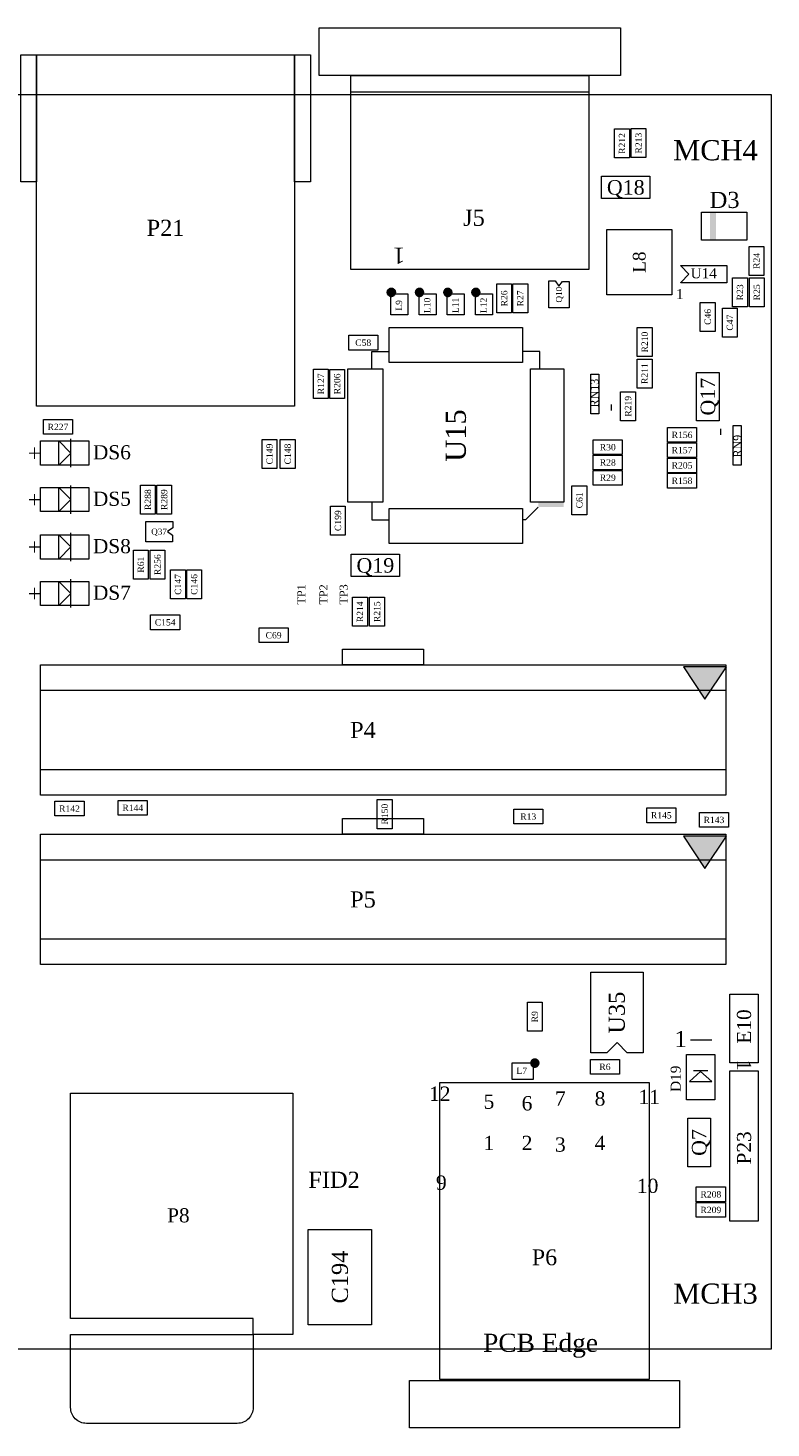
# Model space of a CAD drawing. Header units: inches. Extents: x 1401 to 1503, y 896 to 984.
# Tile 2 of 2: x 1456 to 1503, y 896 to 984. Entities that reach past the tile are written whole.
import ezdxf
from ezdxf.enums import TextEntityAlignment as Align

# ---------------------------------------------------------------- set-up
doc = ezdxf.new("R2010")
doc.units = ezdxf.units.IN
doc.header["$MEASUREMENT"] = 0
for name, color, linetype, lineweight, true_color in [('ASSEMBLY_OUTLINES_TOP', 104, 'Continuous', 0, 0x00a529), ('ASSEMBLY_REF_DES_TOP', 104, 'Continuous', 0, 0x00a529), ('BOARD_OUTLINE', 1, 'Continuous', 0, 0xff0000)]:
    doc.layers.add(name, color=color, linetype=linetype, lineweight=lineweight, true_color=true_color)
doc.styles.add('_TCW_TXTSTY_1', font='times.ttf')

msp = doc.modelspace()

# ---------------------------------------------------------------- hatches: boundary and pattern name
at = {"layer": 'ASSEMBLY_OUTLINES_TOP', "linetype": 'Continuous', "ltscale": 25.4}
for points in [[(1478.9, 967.198), (1478.9, 967.211), (1478.899, 967.224), (1478.897, 967.237), (1478.895, 967.25), (1478.892, 967.263), (1478.888, 967.276), (1478.884, 967.288), (1478.879, 967.3), (1478.873, 967.312), (1478.867, 967.324), (1478.86, 967.335), (1478.853, 967.346), (1478.845, 967.356), (1478.836, 967.367), (1478.827, 967.376), (1478.818, 967.385), (1478.808, 967.394), (1478.797, 967.402), (1478.786, 967.41), (1478.775, 967.417), (1478.764, 967.423), (1478.752, 967.429), (1478.74, 967.434), (1478.727, 967.438), (1478.715, 967.442), (1478.702, 967.446), (1478.689, 967.448), (1478.676, 967.45), (1478.663, 967.451), (1478.65, 967.452), (1478.637, 967.452), (1478.623, 967.451), (1478.61, 967.449), (1478.597, 967.447), (1478.584, 967.444), (1478.572, 967.44), (1478.559, 967.436), (1478.547, 967.431), (1478.535, 967.426), (1478.523, 967.42), (1478.512, 967.413), (1478.501, 967.406), (1478.49, 967.398), (1478.48, 967.39), (1478.47, 967.381), (1478.461, 967.371), (1478.452, 967.362), (1478.444, 967.351), (1478.436, 967.341), (1478.429, 967.329), (1478.423, 967.318), (1478.417, 967.306), (1478.411, 967.294), (1478.407, 967.282), (1478.403, 967.269), (1478.399, 967.257), (1478.397, 967.244), (1478.395, 967.231), (1478.393, 967.217), (1478.392, 967.204), (1478.392, 967.191), (1478.393, 967.178), (1478.395, 967.165), (1478.397, 967.152), (1478.399, 967.139), (1478.403, 967.126), (1478.407, 967.114), (1478.411, 967.101), (1478.417, 967.089), (1478.423, 967.077), (1478.429, 967.066), (1478.436, 967.055), (1478.444, 967.044), (1478.452, 967.034), (1478.461, 967.024), (1478.47, 967.015), (1478.48, 967.006), (1478.49, 966.997), (1478.501, 966.99), (1478.512, 966.982), (1478.523, 966.976), (1478.535, 966.97), (1478.547, 966.964), (1478.559, 966.959), (1478.572, 966.955), (1478.584, 966.951), (1478.597, 966.949), (1478.61, 966.946), (1478.623, 966.945), (1478.637, 966.944), (1478.65, 966.944), (1478.663, 966.944), (1478.676, 966.945), (1478.689, 966.947), (1478.702, 966.95), (1478.715, 966.953), (1478.727, 966.957), (1478.74, 966.962), (1478.752, 966.967), (1478.764, 966.972), (1478.775, 966.979), (1478.786, 966.986), (1478.797, 966.993), (1478.808, 967.002), (1478.818, 967.01), (1478.827, 967.019), (1478.836, 967.029), (1478.845, 967.039), (1478.853, 967.05), (1478.86, 967.06), (1478.867, 967.072), (1478.873, 967.083), (1478.879, 967.095), (1478.884, 967.107), (1478.888, 967.12), (1478.892, 967.133), (1478.895, 967.145), (1478.897, 967.158), (1478.899, 967.171), (1478.9, 967.185)], [(1480.678, 967.198), (1480.678, 967.211), (1480.677, 967.224), (1480.675, 967.237), (1480.673, 967.25), (1480.67, 967.263), (1480.666, 967.276), (1480.662, 967.288), (1480.657, 967.3), (1480.651, 967.312), (1480.645, 967.324), (1480.638, 967.335), (1480.631, 967.346), (1480.623, 967.356), (1480.614, 967.367), (1480.605, 967.376), (1480.596, 967.385), (1480.586, 967.394), (1480.575, 967.402), (1480.564, 967.41), (1480.553, 967.417), (1480.542, 967.423), (1480.53, 967.429), (1480.518, 967.434), (1480.505, 967.438), (1480.493, 967.442), (1480.48, 967.446), (1480.467, 967.448), (1480.454, 967.45), (1480.441, 967.451), (1480.428, 967.452), (1480.415, 967.452), (1480.401, 967.451), (1480.388, 967.449), (1480.375, 967.447), (1480.362, 967.444), (1480.35, 967.44), (1480.337, 967.436), (1480.325, 967.431), (1480.313, 967.426), (1480.301, 967.42), (1480.29, 967.413), (1480.279, 967.406), (1480.268, 967.398), (1480.258, 967.39), (1480.248, 967.381), (1480.239, 967.371), (1480.23, 967.362), (1480.222, 967.351), (1480.214, 967.341), (1480.207, 967.329), (1480.201, 967.318), (1480.195, 967.306), (1480.189, 967.294), (1480.185, 967.282), (1480.181, 967.269), (1480.177, 967.257), (1480.175, 967.244), (1480.173, 967.231), (1480.171, 967.217), (1480.17, 967.204), (1480.17, 967.191), (1480.171, 967.178), (1480.173, 967.165), (1480.175, 967.152), (1480.177, 967.139), (1480.181, 967.126), (1480.185, 967.114), (1480.189, 967.101), (1480.195, 967.089), (1480.201, 967.077), (1480.207, 967.066), (1480.214, 967.055), (1480.222, 967.044), (1480.23, 967.034), (1480.239, 967.024), (1480.248, 967.015), (1480.258, 967.006), (1480.268, 966.997), (1480.279, 966.99), (1480.29, 966.982), (1480.301, 966.976), (1480.313, 966.97), (1480.325, 966.964), (1480.337, 966.959), (1480.35, 966.955), (1480.362, 966.951), (1480.375, 966.949), (1480.388, 966.946), (1480.401, 966.945), (1480.415, 966.944), (1480.428, 966.944), (1480.441, 966.944), (1480.454, 966.945), (1480.467, 966.947), (1480.48, 966.95), (1480.493, 966.953), (1480.505, 966.957), (1480.518, 966.962), (1480.53, 966.967), (1480.542, 966.972), (1480.553, 966.979), (1480.564, 966.986), (1480.575, 966.993), (1480.586, 967.002), (1480.596, 967.01), (1480.605, 967.019), (1480.614, 967.029), (1480.623, 967.039), (1480.631, 967.05), (1480.638, 967.06), (1480.645, 967.072), (1480.651, 967.083), (1480.657, 967.095), (1480.662, 967.107), (1480.666, 967.12), (1480.67, 967.133), (1480.673, 967.145), (1480.675, 967.158), (1480.677, 967.171), (1480.678, 967.185)], [(1482.456, 967.198), (1482.456, 967.211), (1482.455, 967.224), (1482.453, 967.237), (1482.451, 967.25), (1482.448, 967.263), (1482.444, 967.276), (1482.44, 967.288), (1482.435, 967.3), (1482.429, 967.312), (1482.423, 967.324), (1482.416, 967.335), (1482.409, 967.346), (1482.401, 967.356), (1482.392, 967.367), (1482.383, 967.376), (1482.374, 967.385), (1482.364, 967.394), (1482.353, 967.402), (1482.342, 967.41), (1482.331, 967.417), (1482.32, 967.423), (1482.308, 967.429), (1482.296, 967.434), (1482.283, 967.438), (1482.271, 967.442), (1482.258, 967.446), (1482.245, 967.448), (1482.232, 967.45), (1482.219, 967.451), (1482.206, 967.452), (1482.193, 967.452), (1482.179, 967.451), (1482.166, 967.449), (1482.153, 967.447), (1482.14, 967.444), (1482.128, 967.44), (1482.115, 967.436), (1482.103, 967.431), (1482.091, 967.426), (1482.079, 967.42), (1482.068, 967.413), (1482.057, 967.406), (1482.046, 967.398), (1482.036, 967.39), (1482.026, 967.381), (1482.017, 967.371), (1482.008, 967.362), (1482, 967.351), (1481.992, 967.341), (1481.985, 967.329), (1481.979, 967.318), (1481.973, 967.306), (1481.967, 967.294), (1481.963, 967.282), (1481.959, 967.269), (1481.955, 967.257), (1481.953, 967.244), (1481.951, 967.231), (1481.949, 967.217), (1481.948, 967.204), (1481.948, 967.191), (1481.949, 967.178), (1481.951, 967.165), (1481.953, 967.152), (1481.955, 967.139), (1481.959, 967.126), (1481.963, 967.114), (1481.967, 967.101), (1481.973, 967.089), (1481.979, 967.077), (1481.985, 967.066), (1481.992, 967.055), (1482, 967.044), (1482.008, 967.034), (1482.017, 967.024), (1482.026, 967.015), (1482.036, 967.006), (1482.046, 966.997), (1482.057, 966.99), (1482.068, 966.982), (1482.079, 966.976), (1482.091, 966.97), (1482.103, 966.964), (1482.115, 966.959), (1482.128, 966.955), (1482.14, 966.951), (1482.153, 966.949), (1482.166, 966.946), (1482.179, 966.945), (1482.193, 966.944), (1482.206, 966.944), (1482.219, 966.944), (1482.232, 966.945), (1482.245, 966.947), (1482.258, 966.95), (1482.271, 966.953), (1482.283, 966.957), (1482.296, 966.962), (1482.308, 966.967), (1482.32, 966.972), (1482.331, 966.979), (1482.342, 966.986), (1482.353, 966.993), (1482.364, 967.002), (1482.374, 967.01), (1482.383, 967.019), (1482.392, 967.029), (1482.401, 967.039), (1482.409, 967.05), (1482.416, 967.06), (1482.423, 967.072), (1482.429, 967.083), (1482.435, 967.095), (1482.44, 967.107), (1482.444, 967.12), (1482.448, 967.133), (1482.451, 967.145), (1482.453, 967.158), (1482.455, 967.171), (1482.456, 967.185)], [(1484.234, 967.198), (1484.234, 967.211), (1484.233, 967.224), (1484.231, 967.237), (1484.229, 967.25), (1484.226, 967.263), (1484.222, 967.276), (1484.218, 967.288), (1484.213, 967.3), (1484.207, 967.312), (1484.201, 967.324), (1484.194, 967.335), (1484.187, 967.346), (1484.179, 967.356), (1484.17, 967.367), (1484.161, 967.376), (1484.152, 967.385), (1484.142, 967.394), (1484.131, 967.402), (1484.12, 967.41), (1484.109, 967.417), (1484.098, 967.423), (1484.086, 967.429), (1484.074, 967.434), (1484.061, 967.438), (1484.049, 967.442), (1484.036, 967.446), (1484.023, 967.448), (1484.01, 967.45), (1483.997, 967.451), (1483.984, 967.452), (1483.971, 967.452), (1483.957, 967.451), (1483.944, 967.449), (1483.931, 967.447), (1483.918, 967.444), (1483.906, 967.44), (1483.893, 967.436), (1483.881, 967.431), (1483.869, 967.426), (1483.857, 967.42), (1483.846, 967.413), (1483.835, 967.406), (1483.824, 967.398), (1483.814, 967.39), (1483.804, 967.381), (1483.795, 967.371), (1483.786, 967.362), (1483.778, 967.351), (1483.77, 967.341), (1483.763, 967.329), (1483.757, 967.318), (1483.751, 967.306), (1483.745, 967.294), (1483.741, 967.282), (1483.737, 967.269), (1483.733, 967.257), (1483.731, 967.244), (1483.729, 967.231), (1483.727, 967.217), (1483.726, 967.204), (1483.726, 967.191), (1483.727, 967.178), (1483.729, 967.165), (1483.731, 967.152), (1483.733, 967.139), (1483.737, 967.126), (1483.741, 967.114), (1483.745, 967.101), (1483.751, 967.089), (1483.757, 967.077), (1483.763, 967.066), (1483.77, 967.055), (1483.778, 967.044), (1483.786, 967.034), (1483.795, 967.024), (1483.804, 967.015), (1483.814, 967.006), (1483.824, 966.997), (1483.835, 966.99), (1483.846, 966.982), (1483.857, 966.976), (1483.869, 966.97), (1483.881, 966.964), (1483.893, 966.959), (1483.906, 966.955), (1483.918, 966.951), (1483.931, 966.949), (1483.944, 966.946), (1483.957, 966.945), (1483.971, 966.944), (1483.984, 966.944), (1483.997, 966.944), (1484.01, 966.945), (1484.023, 966.947), (1484.036, 966.95), (1484.049, 966.953), (1484.061, 966.957), (1484.074, 966.962), (1484.086, 966.967), (1484.098, 966.972), (1484.109, 966.979), (1484.12, 966.986), (1484.131, 966.993), (1484.142, 967.002), (1484.152, 967.01), (1484.161, 967.019), (1484.17, 967.029), (1484.179, 967.039), (1484.187, 967.05), (1484.194, 967.06), (1484.201, 967.072), (1484.207, 967.083), (1484.213, 967.095), (1484.218, 967.107), (1484.222, 967.12), (1484.226, 967.133), (1484.229, 967.145), (1484.231, 967.158), (1484.233, 967.171), (1484.234, 967.185)], [(1487.94, 918.665), (1487.94, 918.678), (1487.939, 918.691), (1487.937, 918.704), (1487.935, 918.717), (1487.932, 918.73), (1487.928, 918.743), (1487.924, 918.755), (1487.919, 918.767), (1487.913, 918.779), (1487.907, 918.791), (1487.9, 918.802), (1487.893, 918.813), (1487.885, 918.823), (1487.876, 918.834), (1487.867, 918.843), (1487.858, 918.852), (1487.848, 918.861), (1487.837, 918.869), (1487.826, 918.877), (1487.815, 918.884), (1487.804, 918.89), (1487.792, 918.896), (1487.78, 918.901), (1487.767, 918.905), (1487.755, 918.909), (1487.742, 918.913), (1487.729, 918.915), (1487.716, 918.917), (1487.703, 918.918), (1487.69, 918.919), (1487.677, 918.919), (1487.663, 918.918), (1487.65, 918.916), (1487.637, 918.914), (1487.624, 918.911), (1487.612, 918.907), (1487.599, 918.903), (1487.587, 918.898), (1487.575, 918.893), (1487.563, 918.887), (1487.552, 918.88), (1487.541, 918.873), (1487.53, 918.865), (1487.52, 918.857), (1487.51, 918.848), (1487.501, 918.838), (1487.492, 918.829), (1487.484, 918.818), (1487.476, 918.808), (1487.469, 918.796), (1487.463, 918.785), (1487.457, 918.773), (1487.451, 918.761), (1487.447, 918.749), (1487.443, 918.736), (1487.439, 918.724), (1487.437, 918.711), (1487.435, 918.698), (1487.433, 918.684), (1487.432, 918.671), (1487.432, 918.658), (1487.433, 918.645), (1487.435, 918.632), (1487.437, 918.619), (1487.439, 918.606), (1487.443, 918.593), (1487.447, 918.581), (1487.451, 918.568), (1487.457, 918.556), (1487.463, 918.544), (1487.469, 918.533), (1487.476, 918.522), (1487.484, 918.511), (1487.492, 918.501), (1487.501, 918.491), (1487.51, 918.482), (1487.52, 918.473), (1487.53, 918.464), (1487.541, 918.457), (1487.552, 918.449), (1487.563, 918.443), (1487.575, 918.437), (1487.587, 918.431), (1487.599, 918.426), (1487.612, 918.422), (1487.624, 918.418), (1487.637, 918.416), (1487.65, 918.413), (1487.663, 918.412), (1487.677, 918.411), (1487.69, 918.411), (1487.703, 918.411), (1487.716, 918.412), (1487.729, 918.414), (1487.742, 918.417), (1487.755, 918.42), (1487.767, 918.424), (1487.78, 918.429), (1487.792, 918.434), (1487.804, 918.439), (1487.815, 918.446), (1487.826, 918.453), (1487.837, 918.46), (1487.848, 918.469), (1487.858, 918.477), (1487.867, 918.486), (1487.876, 918.496), (1487.885, 918.506), (1487.893, 918.517), (1487.9, 918.527), (1487.907, 918.539), (1487.913, 918.55), (1487.919, 918.562), (1487.924, 918.574), (1487.928, 918.587), (1487.932, 918.6), (1487.935, 918.612), (1487.937, 918.625), (1487.939, 918.638), (1487.94, 918.652)]]:
    msp.add_hatch(color=256, dxfattribs=at).paths.add_polyline_path(points)

# ---------------------------------------------------------------- linework, layer by layer
at = {"layer": 'ASSEMBLY_OUTLINES_TOP', "linetype": 'Continuous', "lineweight": 0, "ltscale": 25.4}
for p, q in [((1491.099, 979.796), (1476.099, 979.796)), ((1492.513, 959.756), (1492.513, 960.146)), ((1499.395, 958.613), (1499.395, 958.223)), ((1458.449, 956.19), (1458.449, 957.968)), ((1458.449, 953.262), (1458.449, 955.04)), ((1458.449, 950.277), (1458.449, 952.055)), ((1458.449, 947.35), (1458.449, 949.128)), ((1498.844, 920.102), (1497.494, 920.102)), ((1498.59, 918.178), (1497.69, 918.179)), ((1481.694, 900.675), (1494.902, 900.675))]:
    msp.add_line(p, q, dxfattribs=at)
for points in [[(1474.099, 980.846), (1474.099, 983.846), (1493.099, 983.846), (1493.099, 980.846)], [(1455.297, 974.152), (1455.297, 982.152), (1456.297, 982.152), (1456.297, 974.152)], [(1456.297, 960.032), (1456.297, 982.152), (1472.547, 982.152), (1472.547, 960.032)], [(1472.547, 974.152), (1472.547, 982.152), (1473.547, 982.152), (1473.547, 974.152)], [(1476.099, 968.646), (1476.099, 980.846), (1491.099, 980.846), (1491.099, 968.646)], [(1492.717, 975.66), (1492.717, 977.49), (1493.647, 977.49), (1493.647, 975.66)], [(1493.76, 975.682), (1493.76, 977.512), (1494.69, 977.512), (1494.69, 975.682)], [(1491.897, 973.1), (1491.897, 974.522), (1494.945, 974.522), (1494.945, 973.1)], [(1498.202, 970.481), (1498.202, 972.259), (1501.047, 972.259), (1501.047, 970.481)], [(1492.217, 967.053), (1492.217, 971.153), (1496.317, 971.153), (1496.317, 967.053)], [(1501.197, 968.265), (1501.197, 970.095), (1502.127, 970.095), (1502.127, 968.265)], [(1499.781, 967.791), (1496.881, 967.791), (1496.881, 967.82), (1497.402, 968.341), (1496.881, 968.861), (1496.881, 968.891), (1499.781, 968.891)], [(1500.152, 966.283), (1500.152, 968.113), (1501.082, 968.113), (1501.082, 966.283)], [(1501.21, 966.287), (1501.21, 968.117), (1502.14, 968.117), (1502.14, 966.287)], [(1485.293, 965.902), (1485.293, 967.732), (1486.223, 967.732), (1486.223, 965.902)], [(1486.309, 965.902), (1486.309, 967.732), (1487.239, 967.732), (1487.239, 965.902)], [(1488.581, 967.921), (1488.982, 967.915), (1489.21, 967.585), (1489.439, 967.89), (1489.845, 967.89), (1489.845, 966.214), (1488.575, 966.214)], [(1478.619, 965.776), (1478.619, 967.096), (1479.689, 967.096), (1479.689, 965.776)], [(1480.397, 965.776), (1480.397, 967.096), (1481.467, 967.096), (1481.467, 965.776)], [(1482.175, 965.776), (1482.175, 967.096), (1483.245, 967.096), (1483.245, 965.776)], [(1483.953, 965.776), (1483.953, 967.096), (1485.023, 967.096), (1485.023, 965.776)], [(1498.119, 964.739), (1498.119, 966.569), (1499.049, 966.569), (1499.049, 964.739)], [(1499.517, 964.378), (1499.517, 966.208), (1500.447, 966.208), (1500.447, 964.378)], [(1475.963, 963.569), (1475.963, 964.499), (1477.793, 964.499), (1477.793, 963.569)], [(1478.51, 962.781), (1478.51, 964.981), (1486.91, 964.981), (1486.91, 962.781)], [(1494.147, 963.153), (1494.147, 964.983), (1495.077, 964.983), (1495.077, 963.153)], [(1494.145, 961.164), (1494.145, 962.994), (1495.075, 962.994), (1495.075, 961.164)], [(1473.744, 960.522), (1473.744, 962.352), (1474.674, 962.352), (1474.674, 960.522)], [(1474.767, 960.521), (1474.767, 962.351), (1475.697, 962.351), (1475.697, 960.521)], [(1475.91, 953.981), (1475.91, 962.381), (1478.11, 962.381), (1478.11, 953.981)], [(1487.41, 953.981), (1487.41, 962.381), (1489.51, 962.381), (1489.51, 953.981)], [(1491.223, 959.546), (1491.223, 962.046), (1491.723, 962.046), (1491.723, 959.546)], [(1497.882, 959.107), (1497.882, 962.155), (1499.304, 962.155), (1499.304, 959.107)], [(1493.098, 959.108), (1493.098, 960.938), (1494.028, 960.938), (1494.028, 959.108)], [(1456.725, 958.259), (1456.725, 959.189), (1458.555, 959.189), (1458.555, 958.259)], [(1496.054, 957.758), (1496.054, 958.688), (1497.884, 958.688), (1497.884, 957.758)], [(1500.185, 956.323), (1500.185, 958.823), (1500.685, 958.823), (1500.685, 956.323)], [(1456.544, 956.317), (1456.544, 957.841), (1459.592, 957.841), (1459.592, 956.317)], [(1458.449, 957.079), (1457.687, 956.317), (1457.687, 957.841)], [(1470.508, 956.104), (1470.508, 957.934), (1471.438, 957.934), (1471.438, 956.104)], [(1471.651, 956.104), (1471.651, 957.934), (1472.581, 957.934), (1472.581, 956.104)], [(1491.371, 956.981), (1491.371, 957.911), (1493.201, 957.911), (1493.201, 956.981)], [(1496.048, 956.801), (1496.048, 957.731), (1497.878, 957.731), (1497.878, 956.801)], [(1491.372, 956.021), (1491.372, 956.951), (1493.202, 956.951), (1493.202, 956.021)], [(1496.051, 955.838), (1496.051, 956.768), (1497.881, 956.768), (1497.881, 955.838)], [(1491.373, 955.06), (1491.373, 955.99), (1493.203, 955.99), (1493.203, 955.06)], [(1496.05, 954.873), (1496.05, 955.803), (1497.88, 955.803), (1497.88, 954.873)], [(1456.544, 953.389), (1456.544, 954.913), (1459.592, 954.913), (1459.592, 953.389)], [(1458.449, 954.151), (1457.687, 953.389), (1457.687, 954.913)], [(1462.843, 953.231), (1462.843, 955.061), (1463.773, 955.061), (1463.773, 953.231)], [(1463.863, 953.229), (1463.863, 955.059), (1464.793, 955.059), (1464.793, 953.229)], [(1490.029, 953.187), (1490.029, 955.017), (1490.959, 955.017), (1490.959, 953.187)], [(1474.819, 951.908), (1474.819, 953.738), (1475.749, 953.738), (1475.749, 951.908)], [(1478.51, 951.381), (1478.51, 953.581), (1486.91, 953.581), (1486.91, 951.381)], [(1464.881, 952.762), (1464.875, 952.361), (1464.545, 952.133), (1464.85, 951.904), (1464.85, 951.498), (1463.173, 951.498), (1463.173, 952.768)], [(1456.544, 950.404), (1456.544, 951.928), (1459.592, 951.928), (1459.592, 950.404)], [(1458.449, 951.166), (1457.687, 950.404), (1457.687, 951.928)], [(1462.396, 949.136), (1462.396, 950.966), (1463.326, 950.966), (1463.326, 949.136)], [(1463.445, 949.136), (1463.445, 950.966), (1464.375, 950.966), (1464.375, 949.136)], [(1476.117, 949.296), (1476.117, 950.718), (1479.165, 950.718), (1479.165, 949.296)], [(1464.738, 947.891), (1464.738, 949.721), (1465.668, 949.721), (1465.668, 947.891)], [(1465.754, 947.891), (1465.754, 949.721), (1466.684, 949.721), (1466.684, 947.891)], [(1456.544, 947.477), (1456.544, 949.001), (1459.592, 949.001), (1459.592, 947.477)], [(1458.449, 948.239), (1457.687, 947.477), (1457.687, 949.001)], [(1476.207, 946.17), (1476.207, 948), (1477.137, 948), (1477.137, 946.17)], [(1477.282, 946.172), (1477.282, 948.002), (1478.212, 948.002), (1478.212, 946.172)], [(1463.482, 945.956), (1463.482, 946.886), (1465.312, 946.886), (1465.312, 945.956)], [(1470.315, 945.143), (1470.315, 946.073), (1472.145, 946.073), (1472.145, 945.143)], [(1475.58, 943.739), (1475.58, 944.739), (1480.68, 944.739), (1480.68, 943.739)], [(1456.53, 935.539), (1456.53, 943.739), (1499.73, 943.739), (1499.73, 935.539)], [(1498.41, 941.584), (1499.772, 943.627), (1497.048, 943.627)], [(1456.53, 937.139), (1456.53, 942.139), (1499.73, 942.139), (1499.73, 937.139)], [(1457.453, 934.225), (1457.453, 935.155), (1459.283, 935.155), (1459.283, 934.225)], [(1461.442, 934.276), (1461.442, 935.206), (1463.272, 935.206), (1463.272, 934.276)], [(1477.764, 933.427), (1477.764, 935.257), (1478.694, 935.257), (1478.694, 933.427)], [(1486.361, 933.724), (1486.361, 934.654), (1488.191, 934.654), (1488.191, 933.724)], [(1494.742, 933.804), (1494.742, 934.734), (1496.572, 934.734), (1496.572, 933.804)], [(1475.58, 933.071), (1475.58, 934.071), (1480.68, 934.071), (1480.68, 933.071)], [(1498.062, 933.513), (1498.062, 934.443), (1499.892, 934.443), (1499.892, 933.513)], [(1456.53, 924.871), (1456.53, 933.071), (1499.73, 933.071), (1499.73, 924.871)], [(1498.41, 930.916), (1499.772, 932.959), (1497.048, 932.959)], [(1456.53, 926.471), (1456.53, 931.471), (1499.73, 931.471), (1499.73, 926.471)], [(1494.521, 924.399), (1494.521, 919.319), (1493.505, 919.319), (1492.87, 919.954), (1492.235, 919.319), (1491.219, 919.319), (1491.219, 924.399)], [(1487.221, 920.671), (1487.221, 922.501), (1488.151, 922.501), (1488.151, 920.671)], [(1499.982, 918.684), (1499.982, 923.002), (1501.76, 923.002), (1501.76, 918.684)], [(1486.264, 917.622), (1486.264, 918.692), (1487.584, 918.692), (1487.584, 917.622)], [(1491.193, 917.965), (1491.193, 918.895), (1493.023, 918.895), (1493.023, 917.965)], [(1497.24, 916.353), (1497.24, 919.203), (1499.04, 919.203), (1499.04, 916.353)], [(1499.982, 908.704), (1499.982, 918.176), (1501.76, 918.176), (1501.76, 908.704)], [(1481.694, 898.745), (1481.694, 917.439), (1494.902, 917.439), (1494.902, 898.745)], [(1472.438, 916.779), (1472.438, 901.579), (1469.938, 901.579), (1469.938, 902.579), (1458.438, 902.579), (1458.438, 916.779)], [(1497.33, 912.14), (1497.33, 915.188), (1498.752, 915.188), (1498.752, 912.14)], [(1497.867, 909.935), (1497.867, 910.865), (1499.697, 910.865), (1499.697, 909.935)], [(1497.866, 908.954), (1497.866, 909.884), (1499.696, 909.884), (1499.696, 908.954)], [(1473.405, 902.193), (1473.405, 908.193), (1477.405, 908.193), (1477.405, 902.193)], [(1479.798, 895.687), (1479.798, 898.687), (1496.798, 898.687), (1496.798, 895.687)]]:
    msp.add_lwpolyline(points, close=True, dxfattribs=at)
at = {"layer": 'ASSEMBLY_OUTLINES_TOP', "linetype": 'Continuous', "lineweight": 0, "ltscale": 25.4, "flags": 128}
for points in [[(1478.9, 967.198), (1478.9, 967.211), (1478.899, 967.224), (1478.897, 967.237), (1478.895, 967.25), (1478.892, 967.263), (1478.888, 967.276), (1478.884, 967.288), (1478.879, 967.3), (1478.873, 967.312), (1478.867, 967.324), (1478.86, 967.335), (1478.853, 967.346), (1478.845, 967.356), (1478.836, 967.367), (1478.827, 967.376), (1478.818, 967.385), (1478.808, 967.394), (1478.797, 967.402), (1478.786, 967.41), (1478.775, 967.417), (1478.764, 967.423), (1478.752, 967.429), (1478.74, 967.434), (1478.727, 967.438), (1478.715, 967.442), (1478.702, 967.446), (1478.689, 967.448), (1478.676, 967.45), (1478.663, 967.451), (1478.65, 967.452), (1478.637, 967.452), (1478.623, 967.451), (1478.61, 967.449), (1478.597, 967.447), (1478.584, 967.444), (1478.572, 967.44), (1478.559, 967.436), (1478.547, 967.431), (1478.535, 967.426), (1478.523, 967.42), (1478.512, 967.413), (1478.501, 967.406), (1478.49, 967.398), (1478.48, 967.39), (1478.47, 967.381), (1478.461, 967.371), (1478.452, 967.362), (1478.444, 967.351), (1478.436, 967.341), (1478.429, 967.329), (1478.423, 967.318), (1478.417, 967.306), (1478.411, 967.294), (1478.407, 967.282), (1478.403, 967.269), (1478.399, 967.257), (1478.397, 967.244), (1478.395, 967.231), (1478.393, 967.217), (1478.392, 967.204), (1478.392, 967.191), (1478.393, 967.178), (1478.395, 967.165), (1478.397, 967.152), (1478.399, 967.139), (1478.403, 967.126), (1478.407, 967.114), (1478.411, 967.101), (1478.417, 967.089), (1478.423, 967.077), (1478.429, 967.066), (1478.436, 967.055), (1478.444, 967.044), (1478.452, 967.034), (1478.461, 967.024), (1478.47, 967.015), (1478.48, 967.006), (1478.49, 966.997), (1478.501, 966.99), (1478.512, 966.982), (1478.523, 966.976), (1478.535, 966.97), (1478.547, 966.964), (1478.559, 966.959), (1478.572, 966.955), (1478.584, 966.951), (1478.597, 966.949), (1478.61, 966.946), (1478.623, 966.945), (1478.637, 966.944), (1478.65, 966.944), (1478.663, 966.944), (1478.676, 966.945), (1478.689, 966.947), (1478.702, 966.95), (1478.715, 966.953), (1478.727, 966.957), (1478.74, 966.962), (1478.752, 966.967), (1478.764, 966.972), (1478.775, 966.979), (1478.786, 966.986), (1478.797, 966.993), (1478.808, 967.002), (1478.818, 967.01), (1478.827, 967.019), (1478.836, 967.029), (1478.845, 967.039), (1478.853, 967.05), (1478.86, 967.06), (1478.867, 967.072), (1478.873, 967.083), (1478.879, 967.095), (1478.884, 967.107), (1478.888, 967.12), (1478.892, 967.133), (1478.895, 967.145), (1478.897, 967.158), (1478.899, 967.171), (1478.9, 967.185)], [(1480.678, 967.198), (1480.678, 967.211), (1480.677, 967.224), (1480.675, 967.237), (1480.673, 967.25), (1480.67, 967.263), (1480.666, 967.276), (1480.662, 967.288), (1480.657, 967.3), (1480.651, 967.312), (1480.645, 967.324), (1480.638, 967.335), (1480.631, 967.346), (1480.623, 967.356), (1480.614, 967.367), (1480.605, 967.376), (1480.596, 967.385), (1480.586, 967.394), (1480.575, 967.402), (1480.564, 967.41), (1480.553, 967.417), (1480.542, 967.423), (1480.53, 967.429), (1480.518, 967.434), (1480.505, 967.438), (1480.493, 967.442), (1480.48, 967.446), (1480.467, 967.448), (1480.454, 967.45), (1480.441, 967.451), (1480.428, 967.452), (1480.415, 967.452), (1480.401, 967.451), (1480.388, 967.449), (1480.375, 967.447), (1480.362, 967.444), (1480.35, 967.44), (1480.337, 967.436), (1480.325, 967.431), (1480.313, 967.426), (1480.301, 967.42), (1480.29, 967.413), (1480.279, 967.406), (1480.268, 967.398), (1480.258, 967.39), (1480.248, 967.381), (1480.239, 967.371), (1480.23, 967.362), (1480.222, 967.351), (1480.214, 967.341), (1480.207, 967.329), (1480.201, 967.318), (1480.195, 967.306), (1480.189, 967.294), (1480.185, 967.282), (1480.181, 967.269), (1480.177, 967.257), (1480.175, 967.244), (1480.173, 967.231), (1480.171, 967.217), (1480.17, 967.204), (1480.17, 967.191), (1480.171, 967.178), (1480.173, 967.165), (1480.175, 967.152), (1480.177, 967.139), (1480.181, 967.126), (1480.185, 967.114), (1480.189, 967.101), (1480.195, 967.089), (1480.201, 967.077), (1480.207, 967.066), (1480.214, 967.055), (1480.222, 967.044), (1480.23, 967.034), (1480.239, 967.024), (1480.248, 967.015), (1480.258, 967.006), (1480.268, 966.997), (1480.279, 966.99), (1480.29, 966.982), (1480.301, 966.976), (1480.313, 966.97), (1480.325, 966.964), (1480.337, 966.959), (1480.35, 966.955), (1480.362, 966.951), (1480.375, 966.949), (1480.388, 966.946), (1480.401, 966.945), (1480.415, 966.944), (1480.428, 966.944), (1480.441, 966.944), (1480.454, 966.945), (1480.467, 966.947), (1480.48, 966.95), (1480.493, 966.953), (1480.505, 966.957), (1480.518, 966.962), (1480.53, 966.967), (1480.542, 966.972), (1480.553, 966.979), (1480.564, 966.986), (1480.575, 966.993), (1480.586, 967.002), (1480.596, 967.01), (1480.605, 967.019), (1480.614, 967.029), (1480.623, 967.039), (1480.631, 967.05), (1480.638, 967.06), (1480.645, 967.072), (1480.651, 967.083), (1480.657, 967.095), (1480.662, 967.107), (1480.666, 967.12), (1480.67, 967.133), (1480.673, 967.145), (1480.675, 967.158), (1480.677, 967.171), (1480.678, 967.185)], [(1482.456, 967.198), (1482.456, 967.211), (1482.455, 967.224), (1482.453, 967.237), (1482.451, 967.25), (1482.448, 967.263), (1482.444, 967.276), (1482.44, 967.288), (1482.435, 967.3), (1482.429, 967.312), (1482.423, 967.324), (1482.416, 967.335), (1482.409, 967.346), (1482.401, 967.356), (1482.392, 967.367), (1482.383, 967.376), (1482.374, 967.385), (1482.364, 967.394), (1482.353, 967.402), (1482.342, 967.41), (1482.331, 967.417), (1482.32, 967.423), (1482.308, 967.429), (1482.296, 967.434), (1482.283, 967.438), (1482.271, 967.442), (1482.258, 967.446), (1482.245, 967.448), (1482.232, 967.45), (1482.219, 967.451), (1482.206, 967.452), (1482.193, 967.452), (1482.179, 967.451), (1482.166, 967.449), (1482.153, 967.447), (1482.14, 967.444), (1482.128, 967.44), (1482.115, 967.436), (1482.103, 967.431), (1482.091, 967.426), (1482.079, 967.42), (1482.068, 967.413), (1482.057, 967.406), (1482.046, 967.398), (1482.036, 967.39), (1482.026, 967.381), (1482.017, 967.371), (1482.008, 967.362), (1482, 967.351), (1481.992, 967.341), (1481.985, 967.329), (1481.979, 967.318), (1481.973, 967.306), (1481.967, 967.294), (1481.963, 967.282), (1481.959, 967.269), (1481.955, 967.257), (1481.953, 967.244), (1481.951, 967.231), (1481.949, 967.217), (1481.948, 967.204), (1481.948, 967.191), (1481.949, 967.178), (1481.951, 967.165), (1481.953, 967.152), (1481.955, 967.139), (1481.959, 967.126), (1481.963, 967.114), (1481.967, 967.101), (1481.973, 967.089), (1481.979, 967.077), (1481.985, 967.066), (1481.992, 967.055), (1482, 967.044), (1482.008, 967.034), (1482.017, 967.024), (1482.026, 967.015), (1482.036, 967.006), (1482.046, 966.997), (1482.057, 966.99), (1482.068, 966.982), (1482.079, 966.976), (1482.091, 966.97), (1482.103, 966.964), (1482.115, 966.959), (1482.128, 966.955), (1482.14, 966.951), (1482.153, 966.949), (1482.166, 966.946), (1482.179, 966.945), (1482.193, 966.944), (1482.206, 966.944), (1482.219, 966.944), (1482.232, 966.945), (1482.245, 966.947), (1482.258, 966.95), (1482.271, 966.953), (1482.283, 966.957), (1482.296, 966.962), (1482.308, 966.967), (1482.32, 966.972), (1482.331, 966.979), (1482.342, 966.986), (1482.353, 966.993), (1482.364, 967.002), (1482.374, 967.01), (1482.383, 967.019), (1482.392, 967.029), (1482.401, 967.039), (1482.409, 967.05), (1482.416, 967.06), (1482.423, 967.072), (1482.429, 967.083), (1482.435, 967.095), (1482.44, 967.107), (1482.444, 967.12), (1482.448, 967.133), (1482.451, 967.145), (1482.453, 967.158), (1482.455, 967.171), (1482.456, 967.185)], [(1484.234, 967.198), (1484.234, 967.211), (1484.233, 967.224), (1484.231, 967.237), (1484.229, 967.25), (1484.226, 967.263), (1484.222, 967.276), (1484.218, 967.288), (1484.213, 967.3), (1484.207, 967.312), (1484.201, 967.324), (1484.194, 967.335), (1484.187, 967.346), (1484.179, 967.356), (1484.17, 967.367), (1484.161, 967.376), (1484.152, 967.385), (1484.142, 967.394), (1484.131, 967.402), (1484.12, 967.41), (1484.109, 967.417), (1484.098, 967.423), (1484.086, 967.429), (1484.074, 967.434), (1484.061, 967.438), (1484.049, 967.442), (1484.036, 967.446), (1484.023, 967.448), (1484.01, 967.45), (1483.997, 967.451), (1483.984, 967.452), (1483.971, 967.452), (1483.957, 967.451), (1483.944, 967.449), (1483.931, 967.447), (1483.918, 967.444), (1483.906, 967.44), (1483.893, 967.436), (1483.881, 967.431), (1483.869, 967.426), (1483.857, 967.42), (1483.846, 967.413), (1483.835, 967.406), (1483.824, 967.398), (1483.814, 967.39), (1483.804, 967.381), (1483.795, 967.371), (1483.786, 967.362), (1483.778, 967.351), (1483.77, 967.341), (1483.763, 967.329), (1483.757, 967.318), (1483.751, 967.306), (1483.745, 967.294), (1483.741, 967.282), (1483.737, 967.269), (1483.733, 967.257), (1483.731, 967.244), (1483.729, 967.231), (1483.727, 967.217), (1483.726, 967.204), (1483.726, 967.191), (1483.727, 967.178), (1483.729, 967.165), (1483.731, 967.152), (1483.733, 967.139), (1483.737, 967.126), (1483.741, 967.114), (1483.745, 967.101), (1483.751, 967.089), (1483.757, 967.077), (1483.763, 967.066), (1483.77, 967.055), (1483.778, 967.044), (1483.786, 967.034), (1483.795, 967.024), (1483.804, 967.015), (1483.814, 967.006), (1483.824, 966.997), (1483.835, 966.99), (1483.846, 966.982), (1483.857, 966.976), (1483.869, 966.97), (1483.881, 966.964), (1483.893, 966.959), (1483.906, 966.955), (1483.918, 966.951), (1483.931, 966.949), (1483.944, 966.946), (1483.957, 966.945), (1483.971, 966.944), (1483.984, 966.944), (1483.997, 966.944), (1484.01, 966.945), (1484.023, 966.947), (1484.036, 966.95), (1484.049, 966.953), (1484.061, 966.957), (1484.074, 966.962), (1484.086, 966.967), (1484.098, 966.972), (1484.109, 966.979), (1484.12, 966.986), (1484.131, 966.993), (1484.142, 967.002), (1484.152, 967.01), (1484.161, 967.019), (1484.17, 967.029), (1484.179, 967.039), (1484.187, 967.05), (1484.194, 967.06), (1484.201, 967.072), (1484.207, 967.083), (1484.213, 967.095), (1484.218, 967.107), (1484.222, 967.12), (1484.226, 967.133), (1484.229, 967.145), (1484.231, 967.158), (1484.233, 967.171), (1484.234, 967.185)], [(1487.94, 918.665), (1487.94, 918.678), (1487.939, 918.691), (1487.937, 918.704), (1487.935, 918.717), (1487.932, 918.73), (1487.928, 918.743), (1487.924, 918.755), (1487.919, 918.767), (1487.913, 918.779), (1487.907, 918.791), (1487.9, 918.802), (1487.893, 918.813), (1487.885, 918.823), (1487.876, 918.834), (1487.867, 918.843), (1487.858, 918.852), (1487.848, 918.861), (1487.837, 918.869), (1487.826, 918.877), (1487.815, 918.884), (1487.804, 918.89), (1487.792, 918.896), (1487.78, 918.901), (1487.767, 918.905), (1487.755, 918.909), (1487.742, 918.913), (1487.729, 918.915), (1487.716, 918.917), (1487.703, 918.918), (1487.69, 918.919), (1487.677, 918.919), (1487.663, 918.918), (1487.65, 918.916), (1487.637, 918.914), (1487.624, 918.911), (1487.612, 918.907), (1487.599, 918.903), (1487.587, 918.898), (1487.575, 918.893), (1487.563, 918.887), (1487.552, 918.88), (1487.541, 918.873), (1487.53, 918.865), (1487.52, 918.857), (1487.51, 918.848), (1487.501, 918.838), (1487.492, 918.829), (1487.484, 918.818), (1487.476, 918.808), (1487.469, 918.796), (1487.463, 918.785), (1487.457, 918.773), (1487.451, 918.761), (1487.447, 918.749), (1487.443, 918.736), (1487.439, 918.724), (1487.437, 918.711), (1487.435, 918.698), (1487.433, 918.684), (1487.432, 918.671), (1487.432, 918.658), (1487.433, 918.645), (1487.435, 918.632), (1487.437, 918.619), (1487.439, 918.606), (1487.443, 918.593), (1487.447, 918.581), (1487.451, 918.568), (1487.457, 918.556), (1487.463, 918.544), (1487.469, 918.533), (1487.476, 918.522), (1487.484, 918.511), (1487.492, 918.501), (1487.501, 918.491), (1487.51, 918.482), (1487.52, 918.473), (1487.53, 918.464), (1487.541, 918.457), (1487.552, 918.449), (1487.563, 918.443), (1487.575, 918.437), (1487.587, 918.431), (1487.599, 918.426), (1487.612, 918.422), (1487.624, 918.418), (1487.637, 918.416), (1487.65, 918.413), (1487.663, 918.412), (1487.677, 918.411), (1487.69, 918.411), (1487.703, 918.411), (1487.716, 918.412), (1487.729, 918.414), (1487.742, 918.417), (1487.755, 918.42), (1487.767, 918.424), (1487.78, 918.429), (1487.792, 918.434), (1487.804, 918.439), (1487.815, 918.446), (1487.826, 918.453), (1487.837, 918.46), (1487.848, 918.469), (1487.858, 918.477), (1487.867, 918.486), (1487.876, 918.496), (1487.885, 918.506), (1487.893, 918.517), (1487.9, 918.527), (1487.907, 918.539), (1487.913, 918.55), (1487.919, 918.562), (1487.924, 918.574), (1487.928, 918.587), (1487.932, 918.6), (1487.935, 918.612), (1487.937, 918.625), (1487.939, 918.638), (1487.94, 918.652)]]:
    msp.add_lwpolyline(points, close=True, dxfattribs=at)
at = {"layer": 'ASSEMBLY_OUTLINES_TOP', "linetype": 'Continuous', "lineweight": 0, "ltscale": 25.4}
for points in [[(1477.41, 962.381), (1477.41, 963.481), (1478.51, 963.481)], [(1488.01, 962.381), (1488.01, 963.481), (1486.91, 963.481)], [(1477.41, 953.981), (1477.41, 952.881), (1478.51, 952.881)], [(1487.91, 953.681), (1487.11, 952.881), (1486.91, 952.881)], [(1498.84, 917.498), (1498.14, 918.128), (1497.44, 917.51), (1498.84, 917.51)]]:
    msp.add_lwpolyline(points, dxfattribs=at)
msp.add_lwpolyline([(1469.938, 901.579), (1469.938, 896.979, -0.414214), (1468.938, 895.979), (1459.438, 895.979, -0.414214), (1458.438, 896.979), (1458.438, 901.579)], format="xyb", close=True, dxfattribs=at)
for centre in [(1478.646, 967.198), (1480.424, 967.198), (1482.202, 967.198), (1483.98, 967.198), (1487.686, 918.665)]:
    msp.add_circle(centre, 0.254, dxfattribs=at)
at = {"layer": 'ASSEMBLY_OUTLINES_TOP', "linetype": 'Continuous', "ltscale": 25.4}
for points in [[(1498.735, 970.481), (1499.116, 970.481), (1498.735, 972.259), (1499.116, 972.259)], [(1487.91, 953.681), (1489.51, 953.681), (1487.91, 953.981), (1489.51, 953.981)], [(1498.41, 941.584), (1499.772, 943.627), (1498.41, 941.584), (1497.048, 943.627)], [(1498.41, 930.916), (1499.772, 932.959), (1498.41, 930.916), (1497.048, 932.959)]]:
    msp.add_solid(points, dxfattribs=at)
at = {"layer": 'BOARD_OUTLINE', "linetype": 'Continuous', "lineweight": 0, "ltscale": 25.4}
msp.add_lwpolyline([(1402.573, 900.65), (1402.573, 979.65), (1502.573, 979.65), (1502.573, 900.65)], close=True, dxfattribs=at)

# ---------------------------------------------------------------- texts
at = {"layer": 'ASSEMBLY_OUTLINES_TOP', "linetype": 'Continuous', "style": '_TCW_TXTSTY_1'}
for s, height, rotation, p in [('1', 1.02, 180, (1479.126, 969.503)), ('+', 1.016, 180, (1456.163, 957.079)), ('+', 1.016, 180, (1456.163, 954.151)), ('+', 1.016, 180, (1456.163, 951.166)), ('+', 1.016, 180, (1456.163, 948.239)), ('1', 0.889, -90, (1500.871, 918.536))]:
    msp.add_text(s, height=height, rotation=rotation, dxfattribs=at).set_placement(p, align=Align.MIDDLE_CENTER)
for s, height, p in [('1', 0.64, (1496.831, 967.091)), ('1', 1.016, (1496.873, 920.18)), ('12', 0.9, (1481.698, 916.737)), ('7', 0.9, (1489.298, 916.437)), ('8', 0.9, (1491.798, 916.437)), ('11', 0.9, (1494.898, 916.537)), ('5', 0.9, (1484.798, 916.237)), ('6', 0.9, (1487.198, 916.137)), ('1', 0.9, (1484.798, 913.637)), ('2', 0.9, (1487.198, 913.637)), ('3', 0.9, (1489.298, 913.537)), ('4', 0.9, (1491.798, 913.637)), ('9', 0.9, (1481.798, 911.137)), ('10', 0.9, (1494.798, 910.937))]:
    msp.add_text(s, height=height, dxfattribs=at).set_placement(p, align=Align.MIDDLE_CENTER)
msp.add_text('PCB Edge', height=1.143, dxfattribs=at).set_placement((1484.431, 901.625), align=Align.TOP_LEFT)
at = {"layer": 'ASSEMBLY_REF_DES_TOP', "linetype": 'Continuous', "style": '_TCW_TXTSTY_1'}
for s, height, p in [('R212', 0.4, (1493.182, 976.575)), ('R213', 0.4, (1494.225, 976.597)), ('L8', 0.8, (1494.267, 969.103)), ('R24', 0.4, (1501.662, 969.18)), ('R26', 0.4, (1485.758, 966.817)), ('R27', 0.4, (1486.774, 966.817)), ('Q10', 0.381, (1489.21, 967.052)), ('R23', 0.4, (1500.617, 967.198)), ('R25', 0.4, (1501.675, 967.202)), ('L9', 0.4, (1479.126, 966.377)), ('L10', 0.4, (1480.904, 966.377)), ('L11', 0.4, (1482.682, 966.377)), ('L12', 0.4, (1484.46, 966.377)), ('C46', 0.4, (1498.584, 965.654)), ('C47', 0.4, (1499.982, 965.293)), ('R210', 0.4, (1494.612, 964.068)), ('R127', 0.4, (1474.209, 961.437)), ('R206', 0.4, (1475.232, 961.436)), ('R211', 0.4, (1494.61, 962.079)), ('RN13', 0.5, (1491.453, 960.856)), ('Q17', 0.9144, (1498.593, 960.631)), ('R219', 0.4, (1493.563, 960.023)), ('U15', 1.27, (1482.71, 958.181)), ('C149', 0.4, (1470.973, 957.019)), ('C148', 0.4, (1472.116, 957.019)), ('RN9', 0.5, (1500.455, 957.513)), ('R288', 0.4, (1463.308, 954.146)), ('R289', 0.4, (1464.328, 954.144)), ('C61', 0.4, (1490.494, 954.102)), ('C199', 0.4, (1475.284, 952.823)), ('R61', 0.4, (1462.861, 950.051)), ('R256', 0.4, (1463.91, 950.051)), ('C147', 0.4, (1465.203, 948.806)), ('C146', 0.4, (1466.219, 948.806)), ('R214', 0.4, (1476.672, 947.085)), ('R215', 0.4, (1477.747, 947.087)), ('R150', 0.4, (1478.229, 934.342)), ('U35', 1.016, (1492.853, 921.841)), ('R9', 0.4, (1487.686, 921.586)), ('E10', 0.889, (1500.871, 920.97)), ('D19', 0.635, (1496.565, 917.677)), ('Q7', 0.9144, (1498.041, 913.664)), ('P23', 0.889, (1500.871, 913.325)), ('C194', 1.016, (1475.405, 905.193))]:
    msp.add_text(s, height=height, rotation=90, dxfattribs=at).set_placement(p, align=Align.MIDDLE_CENTER)
for s, height, p in [('MCH4', 1.27, (1499.073, 976.15)), ('Q18', 0.9144, (1493.421, 973.811)), ('D3', 1.016, (1499.65, 973.021)), ('J5', 1.02, (1483.853, 971.897)), ('P21', 1.016, (1464.422, 971.262)), ('U14', 0.635, (1498.331, 968.401)), ('C58', 0.4, (1476.878, 964.034)), ('R227', 0.4, (1457.64, 958.724)), ('R156', 0.4, (1496.969, 958.223)), ('DS6', 0.889, (1461.04, 957.13)), ('R30', 0.4, (1492.286, 957.446)), ('R157', 0.4, (1496.963, 957.266)), ('R28', 0.4, (1492.287, 956.486)), ('R29', 0.4, (1492.288, 955.525)), ('R205', 0.4, (1496.966, 956.303)), ('R158', 0.4, (1496.965, 955.338)), ('DS5', 0.889, (1461.04, 954.201)), ('Q37', 0.381, (1464.012, 952.133)), ('DS8', 0.889, (1461.04, 951.217)), ('Q19', 0.9144, (1477.641, 950.007)), ('DS7', 0.889, (1461.04, 948.289)), ('C154', 0.4, (1464.397, 946.421)), ('C69', 0.4, (1471.23, 945.608)), ('P4', 1.016, (1476.86, 939.639)), ('R142', 0.4, (1458.368, 934.69)), ('R144', 0.4, (1462.357, 934.741)), ('R13', 0.4, (1487.276, 934.189)), ('R145', 0.4, (1495.657, 934.269)), ('R143', 0.4, (1498.977, 933.978)), ('P5', 1.016, (1476.86, 928.971)), ('R6', 0.4, (1492.108, 918.43)), ('L7', 0.4, (1486.865, 918.185)), ('FID2', 1.016, (1475.04, 911.318)), ('R208', 0.4, (1498.782, 910.4)), ('P8', 0.889, (1465.228, 909.079)), ('R209', 0.4, (1498.781, 909.419)), ('P6', 1, (1488.298, 906.437)), ('MCH3', 1.27, (1499.073, 904.15))]:
    msp.add_text(s, height=height, dxfattribs=at).set_placement(p, align=Align.MIDDLE_CENTER)
for s, p in [('TP1', (1472.72, 947.537)), ('TP2', (1474.117, 947.537)), ('TP3', (1475.387, 947.537))]:
    msp.add_text(s, height=0.508, rotation=90, dxfattribs=at).set_placement(p, align=Align.TOP_LEFT)

doc.saveas('drawing.dxf')
